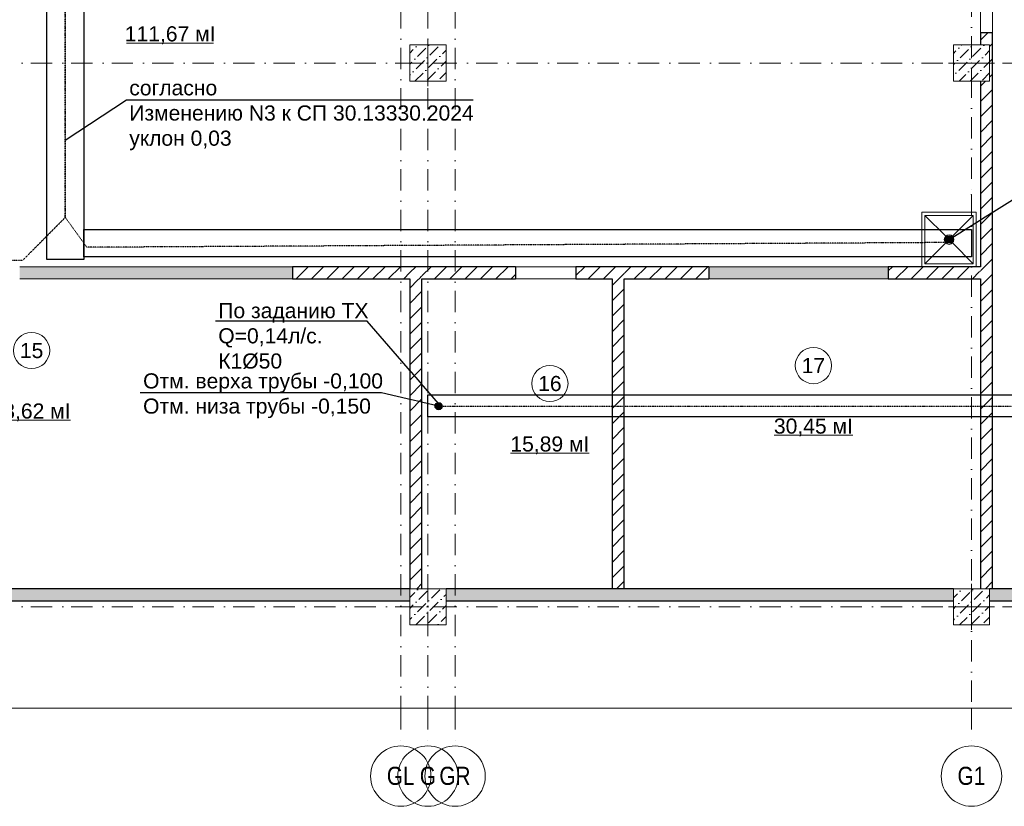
# Model space of a CAD drawing. Header units: millimetres. Extents: x -2890 to 117730, y -526 to 88572.
# Tile 37 of 65: x 70326 to 86630, y 13995 to 27014. Entities that reach past the tile are written whole.
import ezdxf
from ezdxf import colors
from ezdxf.entities.mleader import LeaderData, LeaderLine
from ezdxf.math import Vec2, Vec3
from ezdxf.xclip import XClip

# ---------------------------------------------------------------- set-up
doc = ezdxf.new("R2010")
doc.units = ezdxf.units.MM
doc.header["$MEASUREMENT"] = 0
doc.header["$XCLIPFRAME"] = 2
doc.set_wipeout_variables(frame=1)
doc.linetypes.add('Wipeout_Contour', pattern=[1000, 0, -1000])
doc.linetypes.add('Штрихпунктирная', pattern=[6.702778, 3.527778, -1.763889, 0, -1.411111])
for name, color, linetype in [('ВК_К1', 34, 'Continuous'), ('ВК_Размер', 7, 'Continuous'), ('ВК_Текст', 7, 'Continuous'), ('Интерьер - Оборудование', 7, 'Continuous'), ('Конструктив - Колонны', 7, 'Continuous'), ('Конструктив - Стены Блок 200 нов', 7, 'Continuous'), ('Конструктив - Стены Внутр сущ.', 7, 'Continuous'), ('Размер - Конструктив нов', 7, 'Continuous'), ('Чертеж и Рисунок', 7, 'Continuous'), ('Элемент Модели - Зона', 7, 'Continuous'), ('Элемент Модели - Оси', 7, 'Continuous')]:
    doc.layers.add(name, color=color, linetype=linetype)
doc.styles.get("Standard").update_dxf_attribs({"font": 'ARIALUNI.TTF', "height": 250})
doc.styles.add('СГЕНЕРИР_СТИЛЬ_1', font='ARIALN.TTF')
doc.styles.add('СГЕНЕРИР_СТИЛЬ_4', font='arial.ttf')
pattern_1 = [(45, (-30913.89, 8295.99), (-127.27922, 127.27922), [])]
pattern_2 = [(45, (-30913.9, 8296), (-183.84776, 183.84776), [195, -65, 0, -65]), (45, (-30890.9, 8502.82), (-183.84776, 183.84776), [195, -65, 0, -65])]

# ---------------------------------------------------------------- blocks, each defined once
blk = doc.blocks.new('Чертеж_5_4', base_point=(-301.22, 184.65))
at = {"layer": 'Размер - Конструктив нов', "color": 7, "linetype": 'Continuous', "lineweight": 15}
for p, q in [((778.78, 157.9), (778.78, 161.16)), ((868.78, 157.9), (868.78, 161.16))]:
    blk.add_line(p, q, dxfattribs=at)
at = {"layer": 'Элемент Модели - Оси', "color": 7, "linetype": 'Штрихпунктирная', "lineweight": 15}
for p, q in [((774.28, 161.16), (774.28, 154.9)), ((778.78, 161.16), (778.78, 154.9)), ((783.28, 161.16), (783.28, 154.9)), ((868.78, 161.16), (868.78, 154.9))]:
    blk.add_line(p, q, dxfattribs=at)
at = {"layer": 'Элемент Модели - Оси', "color": 7, "linetype": 'Continuous', "lineweight": 15}
for centre in [(774.28, 149.9), (778.78, 149.9), (783.28, 149.9), (868.78, 149.9)]:
    blk.add_circle(centre, 5, dxfattribs=at)
at = {"layer": 'Элемент Модели - Оси', "color": 7, "linetype": 'Continuous', "lineweight": 15, "char_height": 3, "attachment_point": 4, "style": 'СГЕНЕРИР_СТИЛЬ_1'}
for s, insert in [('\\A1;\\pt0;GL', (771.97, 149.92)), ('\\A1;\\pt0;G', (777.43, 149.92)), ('\\A1;\\pt0;GR', (780.67, 149.92)), ('\\A1;\\pt0;G1', (866.47, 149.92))]:
    blk.add_mtext(s, dxfattribs=dict(at, insert=insert))
blk = doc.blocks.new('_None')

msp = doc.modelspace()

# ---------------------------------------------------------------- hatches: boundary and pattern name
at = {"layer": 'ВК_К1', "ltscale": 100}
h = msp.add_hatch(color=256, dxfattribs=at)
h.dxf.hatch_style = 1
h.paths.add_polyline_path([(85776.1, 23376, 1), (85656.3, 23376, 1)])
h = msp.add_hatch(color=256, dxfattribs=at)
h.dxf.hatch_style = 1
h.paths.add_polyline_path([(77323, 20619, 1), (77203.2, 20619, 1)])
at = {"layer": 'Конструктив - Стены Внутр сущ.', "linetype": 'Continuous', "lineweight": 15, "ltscale": 100}
for points in [[(68406.1, 17596), (68406.1, 17396), (76786.1, 17396), (76786.1, 17596)], [(77386.1, 17596), (77386.1, 17396), (85786.2, 17396), (85786.2, 17596)]]:
    msp.add_hatch(color=7, dxfattribs=at).paths.add_polyline_path(points)

# ---------------------------------------------------------------- linework, layer by layer
at = {"layer": 'ВК_К1', "linetype": 'Штрихпунктирная'}
msp.add_lwpolyline([(71079.6, 44296), (71079.6, 23740.7), (70373.9, 23029.5), (68560, 23029.7)], dxfattribs=at)
at = {"layer": 'ВК_К1', "ltscale": 100}
for centre in [(85716.2, 23376), (77263.1, 20619)]:
    msp.add_circle(centre, 59.9, dxfattribs=at)
at = {"layer": 'ВК_Размер'}
for points in [[(70777.2, 54996), (71385.6, 54996), (71385.6, 23047.4), (70777.2, 23047.4)], [(71385.6, 23543.1), (86086.1, 23543.1), (86086.1, 23091.3), (71385.6, 23091.3)]]:
    msp.add_lwpolyline(points, close=True, dxfattribs=at)
at = {"layer": 'Интерьер - Оборудование', "color": 7, "linetype": 'Continuous', "lineweight": 5, "ltscale": 100}
for p, q in [((86116.2, 23776), (85316.2, 23776)), ((85316.2, 23776), (85659.6, 23432.6)), ((86116.2, 23776), (85772.7, 23432.6)), ((85766.2, 23376), (85666.2, 23376)), ((85716.2, 23326), (85716.2, 23426))]:
    msp.add_line(p, q, dxfattribs=at)
for radius in [80, 50]:
    msp.add_circle((85716.2, 23376), radius, dxfattribs=at)
at = {"layer": 'Конструктив - Стены Блок 200 нов', "color": 7, "linetype": 'Continuous', "lineweight": 15, "ltscale": 100}
for p, q in [((71664.7, 22926), (70764.7, 22926)), ((71664.7, 22926), (70764.7, 22926)), ((74405.2, 22926), (73505.2, 22926)), ((74405.2, 22926), (73505.2, 22926)), ((83596.3, 22926), (82696.3, 22926)), ((83596.3, 22926), (82696.3, 22926)), ((71664.7, 22726), (70764.7, 22726)), ((71664.7, 22726), (70764.7, 22726)), ((74405.2, 22726), (73505.2, 22726)), ((74405.2, 22726), (73505.2, 22726)), ((83596.3, 22726), (82696.3, 22726)), ((83596.3, 22726), (82696.3, 22726))]:
    msp.add_line(p, q, dxfattribs=at)
at = {"layer": 'Конструктив - Стены Внутр сущ.', "color": 7, "linetype": 'Continuous', "lineweight": 30, "ltscale": 100, "flags": 128}
for points in [[(76786.1, 17596), (68406.1, 17596)], [(85786.2, 17596), (77386.1, 17596)], [(68406.1, 17396), (76786.1, 17396)], [(77386.1, 17396), (85786.2, 17396)], [(86386.2, 17396), (94786.1, 17396)]]:
    msp.add_lwpolyline(points, dxfattribs=at)
at = {"layer": 'Элемент Модели - Зона', "color": 7, "linetype": 'Continuous', "lineweight": 0, "ltscale": 100}
for p, q in [((72097, 26627.9), (73537.1, 26627.9)), ((69864.2, 20385.1), (71164.8, 20385.1)), ((82818.4, 20135.5), (84119, 20135.5)), ((78455.2, 19839.7), (79755.8, 19839.7))]:
    msp.add_line(p, q, dxfattribs=at)
at = {"layer": 'Элемент Модели - Зона', "color": 7, "linetype": 'Continuous', "lineweight": 0, "ltscale": 100, "flags": 128}
for points in [[(70823.4, 21538.6, 1), (70223.4, 21538.6, 1)], [(83768.7, 21289.1, 1), (83168.7, 21289.1, 1)], [(79405.5, 20993.2, 1), (78805.5, 20993.2, 1)]]:
    msp.add_lwpolyline(points, format="xyb", close=True, dxfattribs=at)
at = {"layer": 'Элемент Модели - Оси', "color": 7, "linetype": 'Штрихпунктирная', "lineweight": 15, "ltscale": 100}
msp.add_point((86086.1, 24119.4), dxfattribs=at)
msp.add_point((86086.1, 24119.4), dxfattribs=at)

# ---------------------------------------------------------------- block references
at = {"layer": 'Чертеж и Рисунок', "color": 7, "linetype": 'Continuous', "lineweight": 15, "ltscale": 100}
ref = msp.add_blockref('Чертеж_5_4', (-30913.9, 17970), dxfattribs=dict(at, xscale=100, yscale=100, zscale=100))
XClip(ref).set_block_clipping_path([(42.1417173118, 141.7105371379), (1151.6331595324, 161.1581262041)])

# ---------------------------------------------------------------- texts
at = {"layer": 'Элемент Модели - Зона', "color": 7, "linetype": 'Continuous', "lineweight": 0, "ltscale": 100, "char_height": 250, "attachment_point": 5, "style": 'СГЕНЕРИР_СТИЛЬ_4'}
for s, insert in [('\\A1;111,67 мІ', (72817.1, 26757.2)), ('\\A1;15', (70523.4, 21536.6)), ('\\A1;17', (83468.7, 21289.1)), ('\\A1;16', (79105.5, 20991.2)), ('\\A1;43,62 мІ', (70514.5, 20514.4)), ('\\A1;30,45 мІ', (83468.7, 20264.8)), ('\\A1;15,89 мІ', (79105.5, 19969))]:
    msp.add_mtext(s, dxfattribs=dict(at, insert=insert))

# ---------------------------------------------------------------- wipeouts: each hides what was drawn before it
at = {"color": 254, "linetype": 'Wipeout_Contour', "lineweight": 0, "ltscale": 100}
for points, layer in [([(76786.1, 25996), (77386.1, 25996), (77386.1, 26596), (76786.1, 26596)], 'Конструктив - Колонны'), ([(76786.1, 22706), (76986.1, 22706), (76986.1, 22726), (76786.1, 22726)], 'Конструктив - Стены Блок 200 нов'), ([(80136.2, 22706), (80336.2, 22706), (80336.2, 22726), (80136.2, 22726)], 'Конструктив - Стены Блок 200 нов'), ([(86436.1, 22726), (86236.1, 22726), (86236.1, 17596), (86386.2, 17596), (86436.1, 17596)], 'Конструктив - Стены Блок 200 нов')]:
    msp.add_wipeout(points, dxfattribs=at).dxf.layer = layer

# ---------------------------------------------------------------- next in the draw order: hatches: boundary and pattern name
at = {"layer": 'Конструктив - Колонны', "linetype": 'Continuous', "lineweight": 15, "ltscale": 100}
h = msp.add_hatch(dxfattribs=at)
h.set_pattern_fill('БЕТОН_01_0006', scale=100, style=0, pattern_type=2)
h.set_pattern_definition(pattern_2)
h.paths.add_polyline_path([(76786.1, 25996), (77386.1, 25996), (77386.1, 26596), (76786.1, 26596)])
at = {"layer": 'Конструктив - Стены Блок 200 нов', "linetype": 'Continuous', "lineweight": 5, "ltscale": 100}
h = msp.add_hatch(dxfattribs=at)
h.set_pattern_fill('БЛОКИ_БЕТОННЫЕ_ЭФФЕКТИВН_7F', scale=100, style=0, pattern_type=2)
h.set_pattern_definition(pattern_1)
h.paths.add_polyline_path([(76786.1, 22706), (76986.1, 22706), (76986.1, 22726), (76786.1, 22726)])
h = msp.add_hatch(dxfattribs=at)
h.set_pattern_fill('БЛОКИ_БЕТОННЫЕ_ЭФФЕКТИВН_7F', scale=100, style=0, pattern_type=2)
h.set_pattern_definition(pattern_1)
h.paths.add_polyline_path([(80136.2, 22706), (80336.2, 22706), (80336.2, 22726), (80136.2, 22726)])
h = msp.add_hatch(dxfattribs=at)
h.set_pattern_fill('БЛОКИ_БЕТОННЫЕ_ЭФФЕКТИВН_7F', scale=100, style=0, pattern_type=2)
h.set_pattern_definition(pattern_1)
h.paths.add_polyline_path([(86436.1, 22726), (86236.1, 22726), (86236.1, 17596), (86386.2, 17596), (86436.1, 17596)])
at = {"layer": 'Конструктив - Стены Внутр сущ.', "linetype": 'Continuous', "lineweight": 15, "ltscale": 100}
msp.add_hatch(color=7, dxfattribs=at).paths.add_polyline_path([(86386.2, 17396), (94786.1, 17396), (94786.1, 17596), (86386.2, 17596)])

# ---------------------------------------------------------------- next in the draw order: linework, layer by layer
at = {"layer": 'Конструктив - Колонны', "color": 7, "linetype": 'Continuous', "lineweight": 0, "ltscale": 100}
for p, q in [((77086.1, 26376), (77086.1, 26676)), ((77006.1, 26296), (76706.1, 26296)), ((77166.1, 26296), (77466.1, 26296)), ((77086.1, 26216), (77086.1, 25916))]:
    msp.add_line(p, q, dxfattribs=at)
at = {"layer": 'Конструктив - Колонны', "color": 7, "linetype": 'Continuous', "lineweight": 15, "ltscale": 100, "flags": 128}
msp.add_lwpolyline([(76786.1, 25996), (77386.1, 25996), (77386.1, 26596), (76786.1, 26596)], close=True, dxfattribs=at)
at = {"layer": 'Конструктив - Колонны', "color": 7, "linetype": 'Continuous', "lineweight": 0, "ltscale": 100}
msp.add_point((77086.1, 26296), dxfattribs=at)
at = {"layer": 'Конструктив - Стены Блок 200 нов', "color": 7, "linetype": 'Continuous', "lineweight": 30, "ltscale": 100, "flags": 128}
msp.add_lwpolyline([(86436.1, 17596), (86386.2, 17596)], dxfattribs=at)
at = {"layer": 'Конструктив - Стены Внутр сущ.', "color": 7, "linetype": 'Continuous', "lineweight": 30, "ltscale": 100, "flags": 128}
msp.add_lwpolyline([(94786.1, 17596), (86386.2, 17596)], dxfattribs=at)

# ---------------------------------------------------------------- next in the draw order: leaders
at = {"layer": 'ВК_Текст', "ltscale": 100}
ml = msp.add_multileader_mtext('Standard', dxfattribs=at)
ml.set_content('согласно\\PИзменению N3 к СП 30.13330.2024\\Pуклон 0,03', color=256)
ml.set_leader_properties(color=256, linetype='ByLayer', lineweight=-1)
ml.set_arrow_properties(name='NONE')
ml.build(insert=Vec2(0, 0))
ml.multileader.update_dxf_attribs({"text_left_attachment_type": 6, "text_right_attachment_type": 6, "dogleg_length": 0.36, "arrow_head_size": 18})
ctx = ml.context
ctx.base_point, ctx.char_height, ctx.arrow_head_size, ctx.landing_gap_size, ctx.plane_origin = Vec3(72131.8, 25688.7), 250, 18, 9, Vec3(64564.7, 20151.5)
ctx.left_attachment, ctx.right_attachment = 6, 6
notes = []
notes.append((ctx, [(0, (1, 1, 0), (72095.8, 25688.7), (1, 0), 36, [(0, [(71079.6, 25020.1)], 0, [])])]))
ctx.mtext.insert, ctx.mtext.width, ctx.mtext.flow_direction = Vec3(72140.8, 26012), 5664.532, 5
for ctx, leaders in notes:
    for number, flags, end, landing, length, lines in leaders:
        leader = LeaderData()
        leader.index, (leader.has_last_leader_line, leader.has_dogleg_vector, leader.attachment_direction) = number, flags
        leader.last_leader_point, leader.dogleg_vector, leader.dogleg_length = Vec3(end), Vec3(landing), length
        for number, points, colour, breaks in lines:
            line = LeaderLine()
            line.index, line.vertices, line.color, line.breaks = number, Vec3.list(points), colors.encode_raw_color(colour), breaks
            leader.lines.append(line)
        ctx.leaders.append(leader)

# ---------------------------------------------------------------- next in the draw order: wipeouts: each hides what was drawn before it
at = {"color": 254, "linetype": 'Wipeout_Contour', "lineweight": 0, "ltscale": 100}
for points in [[(86236.1, 22926), (86236.1, 22726), (86436.1, 22726), (86436.1, 22926)], [(76786.1, 17596), (76986.1, 17596), (76986.1, 22706), (76786.1, 22706)], [(80336.2, 17596), (80336.2, 22706), (80136.2, 22706), (80136.2, 17596)]]:
    msp.add_wipeout(points, dxfattribs=at).dxf.layer = 'Конструктив - Стены Блок 200 нов'

# ---------------------------------------------------------------- next in the draw order: hatches: boundary and pattern name
at = {"layer": 'Конструктив - Стены Блок 200 нов', "linetype": 'Continuous', "lineweight": 5, "ltscale": 100}
h = msp.add_hatch(dxfattribs=at)
h.set_pattern_fill('БЛОКИ_БЕТОННЫЕ_ЭФФЕКТИВН_7F', scale=100, style=0, pattern_type=2)
h.set_pattern_definition(pattern_1)
h.paths.add_polyline_path([(86236.1, 22926), (86236.1, 22726), (86436.1, 22726), (86436.1, 22926)])
h = msp.add_hatch(dxfattribs=at)
h.set_pattern_fill('БЛОКИ_БЕТОННЫЕ_ЭФФЕКТИВН_7F', scale=100, style=0, pattern_type=2)
h.set_pattern_definition(pattern_1)
h.paths.add_polyline_path([(76786.1, 17596), (76986.1, 17596), (76986.1, 22706), (76786.1, 22706)])
h = msp.add_hatch(dxfattribs=at)
h.set_pattern_fill('БЛОКИ_БЕТОННЫЕ_ЭФФЕКТИВН_7F', scale=100, style=0, pattern_type=2)
h.set_pattern_definition(pattern_1)
h.paths.add_polyline_path([(80336.2, 17596), (80336.2, 22706), (80136.2, 22706), (80136.2, 17596)])

# ---------------------------------------------------------------- next in the draw order: linework, layer by layer
at = {"layer": 'ВК_К1', "linetype": 'Штрихпунктирная'}
msp.add_lwpolyline([(77263.1, 20619), (93883.9, 20619)], dxfattribs=at)
at = {"layer": 'ВК_Размер'}
msp.add_lwpolyline([(77086.1, 20804.3), (93578.7, 20804.3), (93578.7, 20443), (77086.1, 20443)], close=True, dxfattribs=at)
at = {"layer": 'Конструктив - Стены Блок 200 нов', "color": 7, "linetype": 'Continuous', "lineweight": 30, "ltscale": 100}
for p, q in [((76786.1, 22726), (76786.1, 22706)), ((76786.1, 22706), (76786.1, 17596)), ((76986.1, 22706), (76986.1, 22726)), ((76986.1, 17596), (76986.1, 22706)), ((80136.2, 22726), (80136.2, 22706)), ((80136.2, 22706), (80136.2, 17596)), ((80336.2, 22706), (80336.2, 22726)), ((80336.2, 17596), (80336.2, 22706)), ((86216.1, 22726), (86236.1, 22726)), ((86236.1, 22726), (86236.1, 17596)), ((86436.1, 17596), (86436.1, 22726))]:
    msp.add_line(p, q, dxfattribs=at)
at = {"layer": 'Конструктив - Стены Блок 200 нов', "color": 7, "linetype": 'Continuous', "lineweight": 30, "ltscale": 100, "flags": 128}
msp.add_lwpolyline([(80336.2, 17596), (80136.2, 17596)], dxfattribs=at)

# ---------------------------------------------------------------- next in the draw order: leaders
at = {"layer": 'ВК_Текст', "ltscale": 100}
ml = msp.add_multileader_mtext('Standard', dxfattribs=at)
ml.set_content('По заданию ТХ\\PQ=0,14л/с.\\PК1%%C50', color=256)
ml.set_leader_properties(color=256, linetype='ByLayer', lineweight=-1)
ml.set_arrow_properties(name='NONE')
ml.build(insert=Vec2(0, 0))
ml.multileader.update_dxf_attribs({"text_left_attachment_type": 6, "text_right_attachment_type": 6, "dogleg_length": 0.36, "arrow_head_size": 18})
ctx = ml.context
ctx.base_point, ctx.char_height, ctx.arrow_head_size, ctx.landing_gap_size, ctx.plane_origin = Vec3(73605.1, 22024), 250, 18, 9, Vec3(77250.9, 16137.1)
ctx.left_attachment, ctx.right_attachment = 6, 6
notes = []
notes.append((ctx, [(1, (1, 1, 0), (76080.5, 22024), (-1, 0), 0.36, [(0, [(77262.7, 20663)], 0, [])])]))
ctx.mtext.insert, ctx.mtext.flow_direction = Vec3(73614.1, 22324), 5
at = {"layer": 'ВК_Текст', "color": 244, "ltscale": 100, "true_color": 0x991b1e}
ml = msp.add_multileader_mtext('Standard', dxfattribs=at)
ml.set_content('Отм. верха трубы -0,100\\PОтм. низа трубы -0,150', color=(153, 27, 30))
ml.set_leader_properties(color=256, linetype='ByLayer', lineweight=-1)
ml.set_arrow_properties(name='NONE')
ml.build(insert=Vec2(0, 0))
ml.multileader.update_dxf_attribs({"text_left_attachment_type": 6, "text_right_attachment_type": 6, "dogleg_length": 0.36, "arrow_head_size": 18})
ctx = ml.context
ctx.base_point, ctx.char_height, ctx.arrow_head_size, ctx.landing_gap_size, ctx.plane_origin = Vec3(72360.6, 20837.8), 250, 18, 9, Vec3(68617.7, 13964.9)
ctx.left_attachment, ctx.right_attachment = 6, 6
notes.append((ctx, [(1, (1, 1, 0), (76317.6, 20837.8), (-1, 0), 0.36, [(0, [(77263.1, 20619)], 0, [])])]))
ctx.mtext.insert, ctx.mtext.flow_direction = Vec3(72369.6, 21161.1), 5
for ctx, leaders in notes:
    for number, flags, end, landing, length, lines in leaders:
        leader = LeaderData()
        leader.index, (leader.has_last_leader_line, leader.has_dogleg_vector, leader.attachment_direction) = number, flags
        leader.last_leader_point, leader.dogleg_vector, leader.dogleg_length = Vec3(end), Vec3(landing), length
        for number, points, colour, breaks in lines:
            line = LeaderLine()
            line.index, line.vertices, line.color, line.breaks = number, Vec3.list(points), colors.encode_raw_color(colour), breaks
            leader.lines.append(line)
        ctx.leaders.append(leader)

# ---------------------------------------------------------------- next in the draw order: wipeouts: each hides what was drawn before it
at = {"color": 254, "linetype": 'Wipeout_Contour', "lineweight": 0, "ltscale": 100}
for points, layer in [([(76786.1, 16996), (77386.1, 16996), (77386.1, 17596), (76786.1, 17596)], 'Конструктив - Колонны'), ([(85786.2, 16996), (86386.2, 16996), (86386.2, 17596), (85786.2, 17596)], 'Конструктив - Колонны'), ([(86386.2, 25996), (86236.1, 25996), (86236.1, 22926), (86436.1, 22926), (86436.1, 26795.7), (86236.1, 26795.7), (86236.1, 26596), (86386.2, 26596)], 'Конструктив - Стены Блок 200 нов'), ([(76986.1, 22726), (78536.4, 22726), (78536.4, 22926), (76986.1, 22926)], 'Конструктив - Стены Блок 200 нов'), ([(80336.2, 22726), (81736.4, 22726), (81736.4, 22926), (80336.2, 22926)], 'Конструктив - Стены Блок 200 нов')]:
    msp.add_wipeout(points, dxfattribs=at).dxf.layer = layer

# ---------------------------------------------------------------- next in the draw order: hatches: boundary and pattern name
at = {"layer": 'Конструктив - Колонны', "linetype": 'Continuous', "lineweight": 15, "ltscale": 100}
h = msp.add_hatch(dxfattribs=at)
h.set_pattern_fill('БЕТОН_01_0006', scale=100, style=0, pattern_type=2)
h.set_pattern_definition(pattern_2)
h.paths.add_polyline_path([(76786.1, 16996), (77386.1, 16996), (77386.1, 17596), (76786.1, 17596)])
h = msp.add_hatch(dxfattribs=at)
h.set_pattern_fill('БЕТОН_01_0006', scale=100, style=0, pattern_type=2)
h.set_pattern_definition(pattern_2)
h.paths.add_polyline_path([(85786.2, 16996), (86386.2, 16996), (86386.2, 17596), (85786.2, 17596)])
at = {"layer": 'Конструктив - Стены Блок 200 нов', "linetype": 'Continuous', "lineweight": 5, "ltscale": 100}
h = msp.add_hatch(dxfattribs=at)
h.set_pattern_fill('БЛОКИ_БЕТОННЫЕ_ЭФФЕКТИВН_7F', scale=100, style=0, pattern_type=2)
h.set_pattern_definition(pattern_1)
h.paths.add_polyline_path([(86386.2, 25996), (86236.1, 25996), (86236.1, 22926), (86436.1, 22926), (86436.1, 26795.7), (86236.1, 26795.7), (86236.1, 26596), (86386.2, 26596)])
h = msp.add_hatch(dxfattribs=at)
h.set_pattern_fill('БЛОКИ_БЕТОННЫЕ_ЭФФЕКТИВН_7F', scale=100, style=0, pattern_type=2)
h.set_pattern_definition(pattern_1)
h.paths.add_polyline_path([(76986.1, 22726), (78536.4, 22726), (78536.4, 22926), (76986.1, 22926)])
h = msp.add_hatch(dxfattribs=at)
h.set_pattern_fill('БЛОКИ_БЕТОННЫЕ_ЭФФЕКТИВН_7F', scale=100, style=0, pattern_type=2)
h.set_pattern_definition(pattern_1)
h.paths.add_polyline_path([(80336.2, 22726), (81736.4, 22726), (81736.4, 22926), (80336.2, 22926)])

# ---------------------------------------------------------------- next in the draw order: linework, layer by layer
at = {"layer": 'Конструктив - Колонны', "color": 7, "linetype": 'Continuous', "lineweight": 0, "ltscale": 100}
for p, q in [((77086.1, 17376), (77086.1, 17676)), ((86086.2, 17376), (86086.2, 17676)), ((77006.1, 17296), (76706.1, 17296)), ((77166.1, 17296), (77466.1, 17296)), ((86006.2, 17296), (85706.2, 17296)), ((86166.2, 17296), (86466.2, 17296)), ((77086.1, 17216), (77086.1, 16916)), ((86086.2, 17216), (86086.2, 16916))]:
    msp.add_line(p, q, dxfattribs=at)
at = {"layer": 'Конструктив - Колонны', "color": 7, "linetype": 'Continuous', "lineweight": 15, "ltscale": 100, "flags": 128}
for points in [[(76786.1, 16996), (77386.1, 16996), (77386.1, 17596), (76786.1, 17596)], [(85786.2, 16996), (86386.2, 16996), (86386.2, 17596), (85786.2, 17596)]]:
    msp.add_lwpolyline(points, close=True, dxfattribs=at)
at = {"layer": 'Конструктив - Колонны', "color": 7, "linetype": 'Continuous', "lineweight": 0, "ltscale": 100}
for p in [(77086.1, 17296), (86086.2, 17296)]:
    msp.add_point(p, dxfattribs=at)
at = {"layer": 'Конструктив - Стены Блок 200 нов', "color": 7, "linetype": 'Continuous', "lineweight": 15, "ltscale": 100}
for p, q in [((86236.1, 26795.7), (86236.1, 28295.7)), ((86236.1, 26795.7), (86236.1, 28295.7)), ((86436.1, 26795.7), (86436.1, 28295.7)), ((86436.1, 26795.7), (86436.1, 28295.7))]:
    msp.add_line(p, q, dxfattribs=at)
at = {"layer": 'Конструктив - Стены Блок 200 нов', "color": 7, "linetype": 'Continuous', "lineweight": 30, "ltscale": 100}
for p, q in [((86236.1, 26795.7), (86236.1, 26596)), ((86341.1, 26795.7), (86236.1, 26795.7)), ((86436.1, 26795.7), (86341.1, 26795.7)), ((86436.1, 22926), (86436.1, 26795.7)), ((86236.1, 25996), (86236.1, 22926)), ((78536.4, 22926), (78536.4, 22831)), ((78536.4, 22831), (78536.4, 22726)), ((81736.4, 22926), (81736.4, 22876)), ((81736.4, 22876), (81736.4, 22726)), ((86236.1, 22926), (86216.1, 22926)), ((86436.1, 22726), (86436.1, 22926))]:
    msp.add_line(p, q, dxfattribs=at)
at = {"layer": 'Элемент Модели - Оси', "color": 7, "linetype": 'Штрихпунктирная', "lineweight": 15, "ltscale": 100}
for p, q in [((77086.1, 82191.7), (77086.1, 15620.8)), ((77536.1, 82191.7), (77536.1, 15620.8)), ((3470.8, 17296), (114954, 17296))]:
    msp.add_line(p, q, dxfattribs=at)

# ---------------------------------------------------------------- next in the draw order: wipeouts: each hides what was drawn before it
at = {"color": 254, "linetype": 'Wipeout_Contour', "lineweight": 0, "ltscale": 100}
for points, layer in [([(85786.2, 25996), (86386.2, 25996), (86386.2, 26596), (85786.2, 26596)], 'Конструктив - Колонны'), ([(76786.1, 22726), (76986.1, 22726), (76986.1, 22926), (76786.1, 22926)], 'Конструктив - Стены Блок 200 нов'), ([(80136.2, 22726), (80336.2, 22726), (80336.2, 22926), (80136.2, 22926)], 'Конструктив - Стены Блок 200 нов'), ([(86216.1, 22926), (86216.1, 22726), (86236.1, 22726), (86236.1, 22926)], 'Конструктив - Стены Блок 200 нов')]:
    msp.add_wipeout(points, dxfattribs=at).dxf.layer = layer

# ---------------------------------------------------------------- next in the draw order: hatches: boundary and pattern name
at = {"layer": 'Конструктив - Колонны', "linetype": 'Continuous', "lineweight": 15, "ltscale": 100}
h = msp.add_hatch(dxfattribs=at)
h.set_pattern_fill('БЕТОН_01_0006', scale=100, style=0, pattern_type=2)
h.set_pattern_definition(pattern_2)
h.paths.add_polyline_path([(85786.2, 25996), (86386.2, 25996), (86386.2, 26596), (85786.2, 26596)])
at = {"layer": 'Конструктив - Стены Блок 200 нов', "linetype": 'Continuous', "lineweight": 5, "ltscale": 100}
h = msp.add_hatch(dxfattribs=at)
h.set_pattern_fill('БЛОКИ_БЕТОННЫЕ_ЭФФЕКТИВН_7F', scale=100, style=0, pattern_type=2)
h.set_pattern_definition(pattern_1)
h.paths.add_polyline_path([(76786.1, 22726), (76986.1, 22726), (76986.1, 22926), (76786.1, 22926)])
h = msp.add_hatch(dxfattribs=at)
h.set_pattern_fill('БЛОКИ_БЕТОННЫЕ_ЭФФЕКТИВН_7F', scale=100, style=0, pattern_type=2)
h.set_pattern_definition(pattern_1)
h.paths.add_polyline_path([(80136.2, 22726), (80336.2, 22726), (80336.2, 22926), (80136.2, 22926)])
h = msp.add_hatch(dxfattribs=at)
h.set_pattern_fill('БЛОКИ_БЕТОННЫЕ_ЭФФЕКТИВН_7F', scale=100, style=0, pattern_type=2)
h.set_pattern_definition(pattern_1)
h.paths.add_polyline_path([(86216.1, 22926), (86216.1, 22726), (86236.1, 22726), (86236.1, 22926)])

# ---------------------------------------------------------------- next in the draw order: linework, layer by layer
at = {"layer": 'ВК_К1', "linetype": 'Штрихпунктирная'}
msp.add_lwpolyline([(85716.2, 23326), (71436.4, 23246.9), (71079.6, 23740.7), (71079.6, 29653)], dxfattribs=at)
at = {"layer": 'Конструктив - Колонны', "color": 7, "linetype": 'Continuous', "lineweight": 0, "ltscale": 100}
for p, q in [((86086.2, 26376), (86086.2, 26676)), ((86006.2, 26296), (85706.2, 26296)), ((86166.2, 26296), (86466.2, 26296)), ((86086.2, 26216), (86086.2, 25916))]:
    msp.add_line(p, q, dxfattribs=at)
at = {"layer": 'Конструктив - Колонны', "color": 7, "linetype": 'Continuous', "lineweight": 15, "ltscale": 100, "flags": 128}
msp.add_lwpolyline([(85786.2, 25996), (86386.2, 25996), (86386.2, 26596), (85786.2, 26596)], close=True, dxfattribs=at)
at = {"layer": 'Конструктив - Колонны', "color": 7, "linetype": 'Continuous', "lineweight": 0, "ltscale": 100}
msp.add_point((86086.2, 26296), dxfattribs=at)
at = {"layer": 'Конструктив - Стены Блок 200 нов', "color": 7, "linetype": 'Continuous', "lineweight": 30, "ltscale": 100}
for p, q in [((78536.4, 22926), (76986.1, 22926)), ((81736.4, 22926), (80336.2, 22926)), ((76986.1, 22706), (76986.1, 22726)), ((76986.1, 22726), (78536.4, 22726)), ((80336.2, 22706), (80336.2, 22726)), ((80336.2, 22726), (81736.4, 22726))]:
    msp.add_line(p, q, dxfattribs=at)
at = {"layer": 'Элемент Модели - Оси', "color": 7, "linetype": 'Штрихпунктирная', "lineweight": 15, "ltscale": 100}
for p, q in [((86086.1, 63614), (86086.1, 24119.4)), ((3470.8, 26296), (114954, 26296))]:
    msp.add_line(p, q, dxfattribs=at)

# ---------------------------------------------------------------- next in the draw order: wipeouts: each hides what was drawn before it
at = {"color": 254, "linetype": 'Wipeout_Contour', "lineweight": 0, "ltscale": 100}
for points in [[(76786.1, 22926), (74846.1, 22926), (74846.1, 22726), (76786.1, 22726)], [(79536.4, 22726), (80136.2, 22726), (80136.2, 22926), (79536.4, 22926)], [(84706.4, 22726), (86216.1, 22726), (86216.1, 22926), (84706.4, 22926)]]:
    msp.add_wipeout(points, dxfattribs=at).dxf.layer = 'Конструктив - Стены Блок 200 нов'

# ---------------------------------------------------------------- next in the draw order: hatches: boundary and pattern name
at = {"layer": 'Конструктив - Стены Блок 200 нов', "linetype": 'Continuous', "lineweight": 0, "ltscale": 100}
for points in [[(74846.1, 22876), (74846.1, 22926), (70326.1, 22926), (70326.1, 22876), (70326.1, 22726), (74846.1, 22726)], [(81736.4, 22876), (81736.4, 22726), (84706.4, 22726), (84706.4, 22876), (84706.4, 22926), (81736.4, 22926)]]:
    msp.add_hatch(color=255, dxfattribs=at).paths.add_polyline_path(points)
at = {"layer": 'Конструктив - Стены Блок 200 нов', "linetype": 'Continuous', "lineweight": 5, "ltscale": 100}
h = msp.add_hatch(dxfattribs=at)
h.set_pattern_fill('БЛОКИ_БЕТОННЫЕ_ЭФФЕКТИВН_7F', scale=100, style=0, pattern_type=2)
h.set_pattern_definition(pattern_1)
h.paths.add_polyline_path([(76786.1, 22926), (74846.1, 22926), (74846.1, 22726), (76786.1, 22726)])
h = msp.add_hatch(dxfattribs=at)
h.set_pattern_fill('БЛОКИ_БЕТОННЫЕ_ЭФФЕКТИВН_7F', scale=100, style=0, pattern_type=2)
h.set_pattern_definition(pattern_1)
h.paths.add_polyline_path([(79536.4, 22726), (80136.2, 22726), (80136.2, 22926), (79536.4, 22926)])
h = msp.add_hatch(dxfattribs=at)
h.set_pattern_fill('БЛОКИ_БЕТОННЫЕ_ЭФФЕКТИВН_7F', scale=100, style=0, pattern_type=2)
h.set_pattern_definition(pattern_1)
h.paths.add_polyline_path([(84706.4, 22726), (86216.1, 22726), (86216.1, 22926), (84706.4, 22926)])

# ---------------------------------------------------------------- next in the draw order: linework, layer by layer
at = {"layer": 'Интерьер - Оборудование', "color": 7, "linetype": 'Continuous', "lineweight": 5, "ltscale": 100}
for p, q in [((85316.2, 23776), (85316.2, 22976)), ((86116.2, 22976), (86116.2, 23776)), ((85316.2, 22976), (85659.6, 23319.5)), ((86116.2, 22976), (85772.7, 23319.5)), ((85316.2, 22976), (86116.2, 22976))]:
    msp.add_line(p, q, dxfattribs=at)
at = {"layer": 'Интерьер - Оборудование', "color": 7, "linetype": 'Continuous', "lineweight": 5, "ltscale": 100, "flags": 128}
msp.add_lwpolyline([(86166.2, 22926), (86166.2, 23826), (85266.2, 23826), (85266.2, 22926)], close=True, dxfattribs=at)
at = {"layer": 'Конструктив - Стены Блок 200 нов', "color": 7, "linetype": 'Continuous', "lineweight": 15, "ltscale": 100}
for p, q in [((74846.1, 22926), (70326.1, 22926)), ((74846.1, 22926), (70326.1, 22926)), ((79536.4, 22926), (78536.4, 22926)), ((79536.4, 22926), (78536.4, 22926)), ((84706.4, 22926), (81736.4, 22926)), ((84706.4, 22926), (81736.4, 22926)), ((74846.1, 22726), (70326.1, 22726)), ((74846.1, 22726), (70326.1, 22726)), ((79536.4, 22726), (78536.4, 22726)), ((79536.4, 22726), (78536.4, 22726)), ((84706.4, 22726), (81736.4, 22726)), ((84706.4, 22726), (81736.4, 22726))]:
    msp.add_line(p, q, dxfattribs=at)
at = {"layer": 'Конструктив - Стены Блок 200 нов', "color": 7, "linetype": 'Continuous', "lineweight": 30, "ltscale": 100}
for p, q in [((76786.1, 22926), (74846.1, 22926)), ((74846.1, 22926), (74846.1, 22876)), ((74846.1, 22876), (74846.1, 22726)), ((76986.1, 22926), (76786.1, 22926)), ((80136.2, 22926), (79536.4, 22926)), ((79536.4, 22926), (79536.4, 22831)), ((79536.4, 22831), (79536.4, 22726)), ((80336.2, 22926), (80136.2, 22926)), ((86216.1, 22926), (84706.4, 22926)), ((84706.4, 22926), (84706.4, 22876)), ((84706.4, 22876), (84706.4, 22726)), ((86236.1, 22926), (86216.1, 22926)), ((74846.1, 22726), (76786.1, 22726)), ((76786.1, 22726), (76786.1, 22706)), ((79536.4, 22726), (80136.2, 22726)), ((80136.2, 22726), (80136.2, 22706)), ((84706.4, 22726), (86216.1, 22726)), ((86216.1, 22726), (86236.1, 22726))]:
    msp.add_line(p, q, dxfattribs=at)
at = {"layer": 'Элемент Модели - Оси', "color": 7, "linetype": 'Штрихпунктирная', "lineweight": 15, "ltscale": 100}
for p, q in [((76636.1, 82191.7), (76636.1, 15620.8)), ((86086.1, 24119.4), (86086.1, 15620.8))]:
    msp.add_line(p, q, dxfattribs=at)

# ---------------------------------------------------------------- next in the draw order: leaders
at = {"layer": 'ВК_Текст', "color": 1, "ltscale": 100}
ml = msp.add_multileader_mtext('Standard', dxfattribs=at)
ml.set_content('Отм. верха трубы -0,198\\PОтм. низа трубы -0,248', color=1)
ml.set_leader_properties(color=256, linetype='ByLayer', lineweight=-1)
ml.set_arrow_properties(name='NONE')
ml.build(insert=Vec2(0, 0))
ml.multileader.update_dxf_attribs({"text_left_attachment_type": 6, "text_right_attachment_type": 6, "dogleg_length": 0.36, "arrow_head_size": 18})
ctx = ml.context
ctx.base_point, ctx.char_height, ctx.arrow_head_size, ctx.landing_gap_size, ctx.plane_origin = Vec3(87358.1, 24385), 250, 18, 9, Vec3(85704.4, 18850.2)
ctx.left_attachment, ctx.right_attachment = 6, 6
notes = []
notes.append((ctx, [(0, (1, 1, 0), (87322.1, 24385), (1, 0), 36, [(0, [(85716.2, 23376)], 0, [])])]))
ctx.mtext.insert, ctx.mtext.flow_direction = Vec3(87367.1, 24708.4), 5
for ctx, leaders in notes:
    for number, flags, end, landing, length, lines in leaders:
        leader = LeaderData()
        leader.index, (leader.has_last_leader_line, leader.has_dogleg_vector, leader.attachment_direction) = number, flags
        leader.last_leader_point, leader.dogleg_vector, leader.dogleg_length = Vec3(end), Vec3(landing), length
        for number, points, colour, breaks in lines:
            line = LeaderLine()
            line.index, line.vertices, line.color, line.breaks = number, Vec3.list(points), colors.encode_raw_color(colour), breaks
            leader.lines.append(line)
        ctx.leaders.append(leader)

doc.saveas('drawing.dxf')
